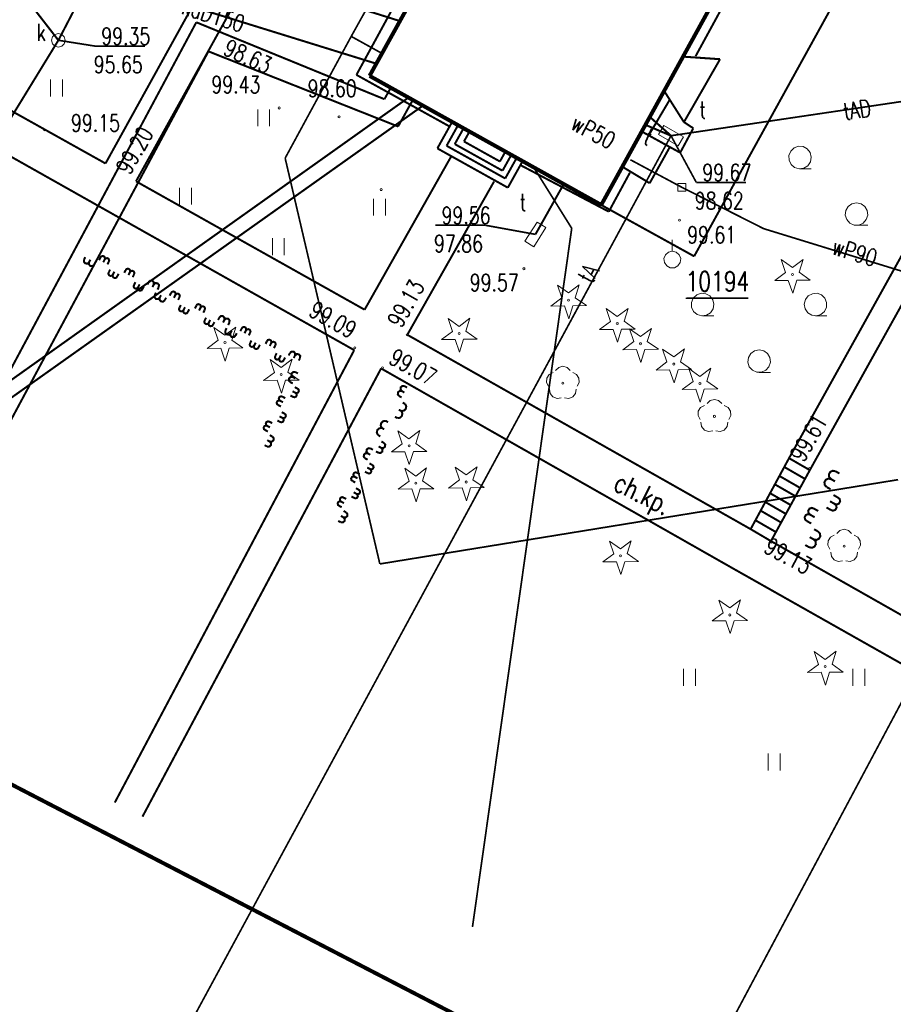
# Model space of a CAD drawing. Header units: metres. Extents: x 7501691 to 7504871, y 5814048 to 5814963.
# Tile 53 of 90: x 7504145 to 7504183, y 5814600 to 5814644. Entities that reach past the tile are written whole.
import ezdxf
from ezdxf.enums import TextEntityAlignment as Align

# ---------------------------------------------------------------- set-up
doc = ezdxf.new("R2010")
doc.units = ezdxf.units.M
doc.header["$MEASUREMENT"] = 0
for name, pattern in [('1', [0]), ('11', [3, 2.5, -0.5]), ('BUD', [0]), ('GUZ', [1, 0.5, -0.5]), ('KOC', [1.5, 1, -0.5]), ('KOJ', [0]), ('UPC', [0]), ('UPK', [0]), ('UPT', [0]), ('UPW', [0]), ('WJD', [0])]:
    doc.linetypes.add(name, pattern=pattern)
doc.layers.get('0').update_dxf_attribs({"linetype": 'CONTINUOUS'})
for name, color, linetype, lineweight in [('EBTPO_L_6', 7, 'WJD', 18), ('EBUPP_L_1', 7, 'BUD', 35), ('EUZPU_L_4', 7, 'GUZ', 18), ('SDROK_T_1', 7, 'CONTINUOUS', 18), ('SDRPK_L_0', 7, 'KOJ', 35), ('SDRPK_L_2', 7, 'KOC', 18), ('SDRPK_L_5', 7, '11', 18), ('SZNPS_T_0', 7, 'CONTINUOUS', 18), ('SZNPS_T_3', 7, 'CONTINUOUS', 18), ('SZOPO_L_5', 3, 'CONTINUOUS', 18), ('SZZPZ_T_0', 3, 'CONTINUOUS', 18), ('UCCOC_T_0', 6, 'CONTINUOUS', 15), ('UCCPOR_L_1', 6, 'UPC', 18), ('UKKOA_T_0', 3, 'CONTINUOUS', 15), ('UKKOC_T_0', 3, 'CONTINUOUS', 15), ('UKKOO_T_0', 3, 'CONTINUOUS', 15), ('UKKPA_T_1', 7, 'CONTINUOUS', 18), ('UKKPOD_L_1', 3, 'UPK', 18), ('UKKPOR_L_1', 34, 'UPK', 18), ('UTTOA_T_0', 30, 'CONTINUOUS', 15), ('UTTOC_T_0', 30, 'CONTINUOUS', 15), ('UTTOO_T_0', 30, 'CONTINUOUS', 15), ('UTTPA_T_1', 30, 'CONTINUOUS', 18), ('UTTPA_T_2', 7, 'CONTINUOUS', 18), ('UTTPO_L_1', 30, 'UPT', 15), ('UTTPO_L_2', 30, 'UPT', 18), ('UWWOO_T_0', 150, 'CONTINUOUS', 15), ('UWWPO_L_0', 150, 'UPW', 15), ('UWWPO_L_1', 150, 'UPW', 15), ('WUKOS_T_1', 7, 'CONTINUOUS', 15), ('WWRPH_T_1', 7, 'CONTINUOUS', 18)]:
    doc.layers.add(name, color=color, linetype=linetype, lineweight=lineweight)
doc.styles.add('STYL_ARIAL', font='simplex', dxfattribs={"width": 0.75, "oblique": 0.1})

# ---------------------------------------------------------------- blocks, each defined once
blk = doc.blocks.new('fdsgfdhgfjh')
at = {"layer": 'EBTPO_L_6', "color": 7, "const_width": 0.09}
for points in [[(-18.162, -144.083), (-16.524, -144.196)], [(-16.524, -144.196), (-18.123, -146.981)], [(-19.683, -147.566), (-18.752, -145.989)], [(-18.123, -146.981), (-18.999, -145.599)], [(-28.385, -146.969), (-29.039, -148.143)], [(-28.123, -147.115), (-28.631, -148.027)], [(-27.878, -147.252), (-28.269, -147.952)], [(-17.708, -147.251), (-18.289, -148.332)], [(-18.123, -146.981), (-17.708, -147.251)], [(-27.616, -147.398), (-27.861, -147.836)], [(-18.747, -148.083), (-19.991, -147.396)], [(-29.039, -148.143), (-25.919, -149.881)], [(-28.631, -148.027), (-26.035, -149.473)], [(-28.269, -147.952), (-26.154, -149.13)], [(-27.861, -147.836), (-26.27, -148.722)], [(-19.64, -149.683), (-18.747, -148.083)], [(-18.289, -148.332), (-18.747, -148.083)], [(-26.27, -148.722), (-26.026, -148.283)], [(-26.154, -149.13), (-25.764, -148.429)], [(-26.035, -149.473), (-25.527, -148.561)], [(-25.919, -149.881), (-25.265, -148.707)], [(-20.851, -148.953), (-19.64, -149.683)], [(-15.17, -164.99), (-13.47, -161.85)], [(-13.47, -161.85), (-12.55, -162.38)], [(-12.55, -162.38), (-14.27, -165.52)], [(-13.675, -162.243), (-12.755, -162.773)], [(-13.891, -162.64), (-12.971, -163.17)], [(-14.308, -163.4), (-13.388, -163.93)], [(-14.107, -163.003), (-13.187, -163.533)], [(-14.519, -163.792), (-13.599, -164.322)], [(-14.724, -164.175), (-13.804, -164.705)], [(-14.96, -164.596), (-14.04, -165.126)], [(-14.27, -165.52), (-15.17, -164.99)]]:
    blk.add_lwpolyline(points, dxfattribs=at)
at = {"layer": 'EBUPP_L_1', "color": 7, "const_width": 0.175}
for points in [[(-15.317, -114.756), (-32.041, -144.934)], [(-21.785, -150.645), (-9.301, -128.031)], [(-32.041, -144.934), (-21.785, -150.645)]]:
    blk.add_lwpolyline(points, dxfattribs=at)
at = {"layer": 'EUZPU_L_4', "color": 7, "const_width": 0.09}
for points in [[(-17.671, -152.917), (-9.099, -137.389)], [(-17.671, -152.917), (-21.785, -150.645)]]:
    blk.add_lwpolyline(points, dxfattribs=at)
at = {"layer": 'SDRPK_L_0', "color": 7, "const_width": 0.175}
blk.add_lwpolyline([(-68.946, -165.38), (143.458, -275.428)], dxfattribs=at)
at = {"layer": 'SDRPK_L_2', "color": 7, "const_width": 0.09}
for points in [[(-24.84, -114.66), (-43.73, -148.81)], [(-24.08, -116.63), (-42.38, -149.6)], [(-13.47, -161.85), (-0.09, -137.79)], [(0.88, -138.23), (-12.55, -162.38)], [(-43.73, -148.81), (-56.17, -141.86)], [(-56.91, -143.44), (-32.72, -157.07)], [(-32.26, -155.28), (-28.44, -148.52)], [(-42.38, -149.6), (-32.26, -155.28)], [(-26.53, -149.61), (-30.37, -156.39)], [(-30.37, -156.39), (-15.17, -164.99)], [(-32.72, -157.07), (-43.32, -177.09)], [(-31.53, -157.88), (-15.95, -166.73)], [(-14.27, -165.52), (1.89, -174.68)], [(-15.95, -166.73), (1.17, -176.4)]]:
    blk.add_lwpolyline(points, dxfattribs=at)
at = {"layer": 'SDRPK_L_5', "color": 7, "const_width": 0.09}
for points in [[(-9.067, -128.411), (-17.606, -144.062)], [(-29.831, -139.779), (-32.622, -144.889)], [(-32.622, -144.889), (-28.521, -147.16)], [(-21.45, -150.942), (-25.357, -148.885)], [(-20.515, -149.216), (-21.45, -150.942)], [(-31.53, -157.88), (-42.094, -177.712)]]:
    blk.add_lwpolyline(points, dxfattribs=at)
at = {"layer": 'SZNPS_T_0', "color": 7}
for points in [[(-18.637, -152.685), (-18.637, -152.185)], [(-18.637, -152.685), (-18.463, -152.728), (-18.328, -152.847), (-18.264, -153.014), (-18.286, -153.193), (-18.388, -153.34), (-18.547, -153.424), (-18.726, -153.424), (-18.885, -153.34), (-18.987, -153.193), (-19.009, -153.015), (-18.945, -152.847), (-18.811, -152.728), (-18.637, -152.685)]]:
    blk.add_lwpolyline(points, dxfattribs=at)
at = {"layer": 'SZNPS_T_3', "color": 7, "const_width": 0.065}
blk.add_lwpolyline([(-18.045, -154.773), (-15.267, -154.772)], dxfattribs=at)
at = {"layer": 'SZOPO_L_5', "color": 3, "const_width": 0.09}
for points in [[(-44.624, -152.953), (-44.68, -153.065)], [(-43.961, -152.979), (-43.918, -152.92), (-43.847, -152.903), (-43.782, -152.936), (-43.753, -153.002), (-43.775, -153.072)], [(-44.457, -153.177), (-44.529, -153.24), (-44.624, -153.233), (-44.687, -153.16), (-44.68, -153.065)], [(-44.233, -153.289), (-44.306, -153.352), (-44.401, -153.345), (-44.464, -153.272), (-44.457, -153.177)], [(-44.401, -153.065), (-44.457, -153.177)], [(-44.177, -153.178), (-44.233, -153.289)], [(-44.017, -153.09), (-43.961, -152.979)], [(-43.831, -153.184), (-43.775, -153.072)], [(-43.775, -153.072), (-43.731, -153.013), (-43.661, -152.996), (-43.596, -153.029), (-43.567, -153.096), (-43.588, -153.165)], [(-43.644, -153.277), (-43.588, -153.165)], [(-43.397, -153.712), (-43.44, -153.771), (-43.51, -153.788), (-43.575, -153.755), (-43.604, -153.688), (-43.583, -153.619)], [(-43.583, -153.619), (-43.526, -153.505)], [(-43.211, -153.806), (-43.254, -153.864), (-43.324, -153.881), (-43.389, -153.849), (-43.418, -153.782), (-43.397, -153.712)], [(-43.397, -153.712), (-43.339, -153.598)], [(-43.211, -153.806), (-43.153, -153.692)], [(-42.9, -153.651), (-42.844, -153.539)], [(-42.844, -153.539), (-42.801, -153.481), (-42.73, -153.464), (-42.665, -153.497), (-42.636, -153.563), (-42.658, -153.633)], [(-42.714, -153.745), (-42.658, -153.633)], [(-42.658, -153.633), (-42.615, -153.574), (-42.544, -153.557), (-42.479, -153.59), (-42.45, -153.657), (-42.471, -153.726)], [(-42.527, -153.838), (-42.471, -153.726)], [(-42.28, -154.273), (-42.323, -154.332), (-42.394, -154.349), (-42.458, -154.316), (-42.487, -154.249), (-42.466, -154.18)], [(-42.466, -154.18), (-42.409, -154.066)], [(-42.094, -154.367), (-42.137, -154.425), (-42.207, -154.442), (-42.272, -154.409), (-42.301, -154.343), (-42.28, -154.273)], [(-42.28, -154.273), (-42.223, -154.159)], [(-42.094, -154.367), (-42.036, -154.253)], [(-41.876, -154.165), (-41.82, -154.054)], [(-41.82, -154.054), (-41.747, -153.991), (-41.652, -153.998), (-41.589, -154.07), (-41.596, -154.166)], [(-41.653, -154.277), (-41.596, -154.166)], [(-41.596, -154.166), (-41.524, -154.103), (-41.429, -154.11), (-41.366, -154.183), (-41.373, -154.278)], [(-41.329, -154.748), (-41.401, -154.81), (-41.497, -154.803), (-41.56, -154.731), (-41.553, -154.635)], [(-41.497, -154.524), (-41.553, -154.635)], [(-41.429, -154.39), (-41.373, -154.278)], [(-41.273, -154.636), (-41.329, -154.748)], [(-40.889, -154.661), (-40.833, -154.549)], [(-40.833, -154.549), (-40.79, -154.491), (-40.719, -154.474), (-40.654, -154.506), (-40.626, -154.573), (-40.647, -154.643)], [(-40.703, -154.754), (-40.647, -154.643)], [(-40.647, -154.643), (-40.604, -154.584), (-40.533, -154.567), (-40.468, -154.6), (-40.44, -154.666), (-40.461, -154.736)], [(-41.106, -154.86), (-41.178, -154.922), (-41.274, -154.915), (-41.336, -154.843), (-41.329, -154.748)], [(-41.05, -154.748), (-41.106, -154.86)], [(-40.517, -154.848), (-40.461, -154.736)], [(-40.455, -155.189), (-40.398, -155.075)], [(-39.772, -155.222), (-39.716, -155.11)], [(-39.716, -155.11), (-39.673, -155.051), (-39.603, -155.034), (-39.537, -155.067), (-39.509, -155.134), (-39.53, -155.203)], [(-39.53, -155.203), (-39.487, -155.145), (-39.416, -155.128), (-39.351, -155.161), (-39.323, -155.227), (-39.344, -155.297)], [(-40.269, -155.283), (-40.312, -155.341), (-40.383, -155.358), (-40.448, -155.326), (-40.477, -155.259), (-40.455, -155.189)], [(-40.083, -155.376), (-40.126, -155.435), (-40.197, -155.452), (-40.262, -155.419), (-40.29, -155.352), (-40.269, -155.283)], [(-40.269, -155.283), (-40.212, -155.169)], [(-40.083, -155.376), (-40.026, -155.262)], [(-39.586, -155.315), (-39.53, -155.203)], [(-39.4, -155.409), (-39.344, -155.297)], [(-38.692, -155.624), (-38.62, -155.562), (-38.525, -155.568), (-38.462, -155.641), (-38.469, -155.736)], [(-39.152, -155.844), (-39.195, -155.902), (-39.266, -155.919), (-39.331, -155.886), (-39.36, -155.82), (-39.338, -155.75)], [(-39.338, -155.75), (-39.281, -155.636)], [(-38.966, -155.937), (-39.009, -155.996), (-39.08, -156.013), (-39.145, -155.98), (-39.173, -155.913), (-39.152, -155.844)], [(-39.152, -155.844), (-39.095, -155.73)], [(-38.966, -155.937), (-38.909, -155.823)], [(-38.748, -155.736), (-38.692, -155.624)], [(-38.525, -155.848), (-38.469, -155.736)], [(-38.469, -155.736), (-38.397, -155.674), (-38.301, -155.681), (-38.239, -155.753), (-38.246, -155.848)], [(-38.302, -155.96), (-38.246, -155.848)], [(-38.202, -156.318), (-38.274, -156.381), (-38.37, -156.374), (-38.432, -156.301), (-38.425, -156.206)], [(-38.369, -156.094), (-38.425, -156.206)], [(-37.978, -156.43), (-38.051, -156.493), (-38.146, -156.486), (-38.209, -156.414), (-38.202, -156.318)], [(-38.146, -156.206), (-38.202, -156.318)], [(-37.922, -156.319), (-37.978, -156.43)], [(-37.762, -156.231), (-37.706, -156.12)], [(-37.706, -156.12), (-37.663, -156.061), (-37.592, -156.044), (-37.527, -156.077), (-37.498, -156.144), (-37.52, -156.213)], [(-37.576, -156.325), (-37.52, -156.213)], [(-37.52, -156.213), (-37.476, -156.155), (-37.406, -156.138), (-37.341, -156.17), (-37.312, -156.237), (-37.333, -156.306)], [(-37.389, -156.418), (-37.333, -156.306)], [(-37.142, -156.853), (-37.185, -156.912), (-37.255, -156.929), (-37.321, -156.896), (-37.349, -156.829), (-37.328, -156.76)], [(-37.328, -156.76), (-37.271, -156.646)], [(-36.956, -156.947), (-36.999, -157.005), (-37.069, -157.022), (-37.134, -156.99), (-37.163, -156.923), (-37.142, -156.853)], [(-37.142, -156.853), (-37.084, -156.739)], [(-36.956, -156.947), (-36.898, -156.833)], [(-36.645, -156.792), (-36.589, -156.681)], [(-36.589, -156.681), (-36.546, -156.622), (-36.475, -156.605), (-36.41, -156.638), (-36.381, -156.704), (-36.403, -156.774)], [(-36.459, -156.886), (-36.403, -156.774)], [(-36.403, -156.774), (-36.36, -156.715), (-36.289, -156.698), (-36.224, -156.731), (-36.195, -156.798), (-36.217, -156.867)], [(-36.273, -156.979), (-36.217, -156.867)], [(-36.025, -157.414), (-36.068, -157.473), (-36.139, -157.49), (-36.204, -157.457), (-36.232, -157.39), (-36.211, -157.321)], [(-36.211, -157.321), (-36.154, -157.207)], [(-36.025, -157.414), (-35.968, -157.3)], [(-35.621, -157.306), (-35.565, -157.195)], [(-35.565, -157.195), (-35.493, -157.132), (-35.397, -157.139), (-35.335, -157.211), (-35.342, -157.307)], [(-35.398, -157.419), (-35.342, -157.307)], [(-35.342, -157.307), (-35.269, -157.244), (-35.174, -157.251), (-35.111, -157.324), (-35.118, -157.419)], [(-35.839, -157.508), (-35.882, -157.566), (-35.952, -157.583), (-36.018, -157.55), (-36.046, -157.484), (-36.025, -157.414)], [(-35.839, -157.508), (-35.781, -157.394)], [(-35.174, -157.531), (-35.118, -157.419)], [(-35.434, -158.265), (-35.496, -158.192), (-35.487, -158.097), (-35.414, -158.035), (-35.319, -158.044)], [(-35.208, -158.101), (-35.319, -158.044)], [(-35.549, -158.487), (-35.611, -158.414), (-35.603, -158.319), (-35.529, -158.257), (-35.434, -158.265)], [(-35.438, -158.545), (-35.549, -158.487)], [(-35.323, -158.323), (-35.434, -158.265)], [(-35.45, -158.891), (-35.339, -158.949)], [(-35.339, -158.949), (-35.281, -158.993), (-35.265, -159.064), (-35.298, -159.128), (-35.366, -159.156), (-35.435, -159.134)], [(-35.353, -158.707), (-35.242, -158.764)], [(-35.242, -158.764), (-35.185, -158.808), (-35.169, -158.879), (-35.202, -158.944), (-35.269, -158.971), (-35.339, -158.949)], [(-30.73, -159.103), (-30.79, -159.028), (-30.779, -158.933), (-30.705, -158.873), (-30.61, -158.883)], [(-30.61, -158.883), (-30.67, -158.809), (-30.659, -158.714), (-30.585, -158.654), (-30.49, -158.664)], [(-30.5, -158.944), (-30.61, -158.883)], [(-30.38, -158.724), (-30.49, -158.664)], [(-36.08, -159.503), (-36.138, -159.459), (-36.154, -159.388), (-36.121, -159.323), (-36.053, -159.296), (-35.984, -159.318)], [(-36.08, -159.503), (-35.967, -159.561)], [(-35.984, -159.318), (-36.042, -159.274), (-36.058, -159.203), (-36.024, -159.138), (-35.957, -159.111), (-35.888, -159.133)], [(-35.984, -159.318), (-35.871, -159.377)], [(-35.888, -159.133), (-35.775, -159.192)], [(-35.546, -159.076), (-35.435, -159.134)], [(-30.62, -159.163), (-30.73, -159.103)], [(-30.463, -159.453), (-30.416, -159.557), (-30.439, -159.669), (-30.521, -159.748), (-30.634, -159.766)], [(-30.463, -159.453), (-30.574, -159.391)], [(-35.93, -159.815), (-35.819, -159.873)], [(-35.819, -159.873), (-35.761, -159.917), (-35.745, -159.988), (-35.779, -160.052), (-35.846, -160.08), (-35.915, -160.058)], [(-30.634, -159.766), (-30.588, -159.87), (-30.61, -159.982), (-30.693, -160.061), (-30.805, -160.078)], [(-30.634, -159.766), (-30.746, -159.704)], [(-36.561, -160.427), (-36.618, -160.383), (-36.634, -160.312), (-36.601, -160.247), (-36.534, -160.22), (-36.464, -160.242)], [(-36.464, -160.242), (-36.351, -160.301)], [(-36.122, -160.185), (-36.011, -160.243)], [(-36.026, -160), (-35.915, -160.058)], [(-35.915, -160.058), (-35.857, -160.102), (-35.841, -160.173), (-35.875, -160.237), (-35.942, -160.265), (-36.011, -160.243)], [(-31.501, -160.511), (-31.548, -160.406), (-31.525, -160.294), (-31.443, -160.215), (-31.33, -160.198)], [(-31.22, -160.258), (-31.33, -160.198)], [(-30.805, -160.078), (-30.917, -160.017)], [(-36.657, -160.611), (-36.715, -160.568), (-36.731, -160.497), (-36.697, -160.432), (-36.63, -160.404), (-36.561, -160.427)], [(-36.657, -160.611), (-36.543, -160.67)], [(-36.561, -160.427), (-36.447, -160.485)], [(-31.673, -160.824), (-31.719, -160.719), (-31.697, -160.607), (-31.614, -160.528), (-31.501, -160.511)], [(-31.392, -160.571), (-31.501, -160.511)], [(-36.463, -161.111), (-36.401, -161.185), (-36.41, -161.28), (-36.483, -161.341), (-36.578, -161.333)], [(-36.574, -161.054), (-36.463, -161.111)], [(-36.348, -160.89), (-36.286, -160.963), (-36.294, -161.058), (-36.368, -161.12), (-36.463, -161.111)], [(-36.458, -160.832), (-36.348, -160.89)], [(-31.563, -160.884), (-31.673, -160.824)], [(-31.408, -161.173), (-31.348, -161.247), (-31.358, -161.342), (-31.433, -161.402), (-31.528, -161.392)], [(-31.517, -161.112), (-31.408, -161.173)], [(-36.689, -161.276), (-36.578, -161.333)], [(-32.238, -161.858), (-32.298, -161.784), (-32.288, -161.689), (-32.214, -161.629), (-32.119, -161.639)], [(-32.119, -161.639), (-32.179, -161.564), (-32.169, -161.469), (-32.094, -161.409), (-31.999, -161.419)], [(-32.009, -161.699), (-32.119, -161.639)], [(-31.889, -161.479), (-31.999, -161.419)], [(-31.758, -161.551), (-31.648, -161.611)], [(-31.528, -161.392), (-31.468, -161.466), (-31.478, -161.561), (-31.553, -161.621), (-31.648, -161.611)], [(-31.638, -161.332), (-31.528, -161.392)], [(-32.128, -161.918), (-32.238, -161.858)], [(-31.934, -162.142), (-32.046, -162.081)], [(-32.686, -162.682), (-32.743, -162.637), (-32.758, -162.566), (-32.723, -162.502), (-32.655, -162.475), (-32.587, -162.499)], [(-32.477, -162.559), (-32.587, -162.499)], [(-32.134, -162.508), (-32.246, -162.447)], [(-32.034, -162.325), (-32.146, -162.264)], [(-32.034, -162.325), (-31.977, -162.37), (-31.962, -162.442), (-31.997, -162.505), (-32.065, -162.532), (-32.134, -162.508)], [(-31.934, -162.142), (-31.877, -162.187), (-31.863, -162.259), (-31.897, -162.322), (-31.965, -162.349), (-32.034, -162.325)], [(-11.609, -162.778), (-11.692, -162.687), (-11.706, -162.564), (-11.645, -162.457), (-11.533, -162.406), (-11.412, -162.43)], [(-11.238, -162.529), (-11.412, -162.43)], [(-32.786, -162.865), (-32.843, -162.82), (-32.857, -162.749), (-32.823, -162.685), (-32.755, -162.658), (-32.686, -162.682)], [(-32.676, -162.925), (-32.786, -162.865)], [(-32.576, -162.742), (-32.686, -162.682)], [(-11.806, -163.127), (-11.889, -163.035), (-11.903, -162.913), (-11.843, -162.805), (-11.73, -162.754), (-11.609, -162.778)], [(-11.435, -162.877), (-11.609, -162.778)], [(-32.631, -163.423), (-32.743, -163.362)], [(-32.631, -163.423), (-32.574, -163.468), (-32.56, -163.539), (-32.594, -163.603), (-32.662, -163.63), (-32.731, -163.606)], [(-32.532, -163.24), (-32.644, -163.179)], [(-32.532, -163.24), (-32.475, -163.285), (-32.46, -163.356), (-32.495, -163.42), (-32.563, -163.447), (-32.631, -163.423)], [(-11.632, -163.225), (-11.806, -163.127)], [(-33.383, -163.963), (-33.44, -163.918), (-33.455, -163.846), (-33.42, -163.783), (-33.352, -163.756), (-33.284, -163.78)], [(-33.284, -163.78), (-33.341, -163.735), (-33.355, -163.663), (-33.321, -163.6), (-33.253, -163.573), (-33.184, -163.597)], [(-33.174, -163.839), (-33.284, -163.78)], [(-33.074, -163.656), (-33.184, -163.597)], [(-32.731, -163.606), (-32.843, -163.545)], [(-11.479, -163.857), (-11.657, -163.757)], [(-11.479, -163.857), (-11.388, -163.926), (-11.364, -164.038), (-11.421, -164.138), (-11.529, -164.176), (-11.635, -164.133)], [(-11.323, -163.582), (-11.501, -163.481)], [(-11.323, -163.582), (-11.232, -163.65), (-11.208, -163.763), (-11.265, -163.863), (-11.373, -163.9), (-11.479, -163.857)], [(-33.273, -164.022), (-33.383, -163.963)], [(-33.082, -164.245), (-33.021, -164.32), (-33.031, -164.415), (-33.106, -164.475), (-33.201, -164.465)], [(-33.191, -164.186), (-33.082, -164.245)], [(-12.508, -164.366), (-12.599, -164.298), (-12.623, -164.185), (-12.566, -164.085), (-12.458, -164.048), (-12.352, -164.091)], [(-12.178, -164.189), (-12.352, -164.091)], [(-11.635, -164.133), (-11.813, -164.032)], [(-33.43, -164.625), (-33.321, -164.684)], [(-33.201, -164.465), (-33.141, -164.539), (-33.151, -164.634), (-33.225, -164.695), (-33.321, -164.684)], [(-33.311, -164.405), (-33.201, -164.465)], [(-12.664, -164.642), (-12.755, -164.573), (-12.779, -164.461), (-12.722, -164.361), (-12.614, -164.323), (-12.508, -164.366)], [(-12.49, -164.74), (-12.664, -164.642)], [(-12.334, -164.465), (-12.508, -164.366)], [(-12.185, -165.095), (-12.101, -165.186), (-12.087, -165.309), (-12.148, -165.417), (-12.26, -165.468), (-12.382, -165.443)], [(-12.359, -164.996), (-12.185, -165.095)], [(-12.382, -165.443), (-12.298, -165.534), (-12.284, -165.657), (-12.345, -165.765), (-12.457, -165.816), (-12.579, -165.791)], [(-12.556, -165.345), (-12.382, -165.443)], [(-12.753, -165.693), (-12.579, -165.791)]]:
    blk.add_lwpolyline(points, dxfattribs=at)
at = {"layer": 'SZZPZ_T_0', "color": 7}
for points in [[(-46.165, -145.85), (-46.165, -145.1)], [(-45.64, -145.85), (-45.64, -145.1)], [(-36.991, -147.166), (-36.991, -146.416)], [(-36.466, -147.166), (-36.466, -146.416)], [(-12.523, -148.737), (-12.641, -148.908), (-12.818, -149.017), (-13.025, -149.044), (-13.224, -148.985), (-13.382, -148.85), (-13.471, -148.663), (-13.477, -148.455), (-13.397, -148.263), (-13.247, -148.12), (-13.051, -148.05), (-12.843, -148.066), (-12.661, -148.166), (-12.534, -148.33), (-12.486, -148.533), (-12.523, -148.737)], [(-12.985, -149.046), (-12.485, -149.046)], [(-40.455, -150.631), (-40.455, -149.881)], [(-39.93, -150.631), (-39.93, -149.881)], [(-31.866, -151.118), (-31.867, -150.368)], [(-31.342, -151.118), (-31.342, -150.368)], [(-10.485, -150.545), (-10.282, -150.589), (-10.113, -150.711), (-10.009, -150.891), (-9.988, -151.098), (-10.052, -151.295), (-10.191, -151.45), (-10.381, -151.534), (-10.589, -151.534), (-10.779, -151.45), (-10.918, -151.295), (-10.982, -151.098), (-10.961, -150.891), (-10.857, -150.711), (-10.688, -150.589), (-10.485, -150.545)], [(-10.485, -151.545), (-9.985, -151.545)], [(-36.341, -152.865), (-36.341, -152.115)], [(-35.816, -152.865), (-35.816, -152.115)], [(-13.813, -153.064), (-13.323, -153.411)], [(-13.621, -153.633), (-13.813, -153.064)], [(-13.323, -153.411), (-12.842, -153.052)], [(-12.842, -153.052), (-13.02, -153.625)], [(-14.101, -153.992), (-13.621, -153.633)], [(-13.319, -153.681), (-13.287, -153.695), (-13.274, -153.726), (-13.287, -153.758), (-13.319, -153.771), (-13.351, -153.758), (-13.364, -153.726), (-13.351, -153.695), (-13.319, -153.681)], [(-13.02, -153.625), (-12.531, -153.972)], [(-23.727, -154.193), (-23.237, -154.54)], [(-23.534, -154.762), (-23.727, -154.193)], [(-23.237, -154.54), (-22.756, -154.181)], [(-22.756, -154.181), (-22.934, -154.754)], [(-13.502, -153.984), (-14.101, -153.992)], [(-13.309, -154.552), (-13.502, -153.984)], [(-13.131, -153.979), (-13.309, -154.552)], [(-12.531, -153.972), (-13.131, -153.979)], [(-16.834, -155.243), (-16.952, -155.415), (-17.129, -155.523), (-17.335, -155.551), (-17.535, -155.492), (-17.693, -155.357), (-17.782, -155.169), (-17.788, -154.961), (-17.708, -154.769), (-17.558, -154.626), (-17.361, -154.556), (-17.154, -154.573), (-16.971, -154.672), (-16.845, -154.837), (-16.796, -155.039), (-16.834, -155.243)], [(-12.758, -155.243), (-12.796, -155.038), (-12.747, -154.836), (-12.621, -154.671), (-12.438, -154.572), (-12.231, -154.556), (-12.035, -154.625), (-11.884, -154.768), (-11.805, -154.96), (-11.81, -155.168), (-11.899, -155.356), (-12.058, -155.491), (-12.257, -155.55), (-12.463, -155.523), (-12.64, -155.414), (-12.758, -155.243)], [(-24.015, -155.12), (-23.534, -154.762)], [(-23.233, -154.81), (-23.201, -154.823), (-23.188, -154.855), (-23.201, -154.887), (-23.233, -154.9), (-23.265, -154.887), (-23.278, -154.855), (-23.265, -154.823), (-23.233, -154.81)], [(-22.444, -155.101), (-23.044, -155.108)], [(-22.934, -154.754), (-22.444, -155.101)], [(-23.415, -155.113), (-24.015, -155.12)], [(-23.223, -155.681), (-23.415, -155.113)], [(-23.044, -155.108), (-23.223, -155.681)], [(-21.567, -155.233), (-21.077, -155.579)], [(-21.374, -155.801), (-21.567, -155.233)], [(-21.077, -155.579), (-20.596, -155.221)], [(-20.596, -155.221), (-20.774, -155.794)], [(-28.566, -155.674), (-28.076, -156.021)], [(-28.373, -156.242), (-28.566, -155.674)], [(-28.076, -156.021), (-27.595, -155.662)], [(-27.595, -155.662), (-27.773, -156.235)], [(-21.855, -156.16), (-21.374, -155.801)], [(-21.073, -155.85), (-21.041, -155.863), (-21.028, -155.895), (-21.041, -155.927), (-21.073, -155.94), (-21.105, -155.927), (-21.118, -155.895), (-21.105, -155.863), (-21.073, -155.85)], [(-20.774, -155.794), (-20.284, -156.14)], [(-17.296, -155.552), (-16.796, -155.552)], [(-12.296, -155.551), (-11.796, -155.551)], [(-38.935, -156.066), (-38.445, -156.412)], [(-38.742, -156.634), (-38.935, -156.066)], [(-38.445, -156.412), (-37.964, -156.053)], [(-37.964, -156.053), (-38.142, -156.626)], [(-28.854, -156.601), (-28.373, -156.242)], [(-28.072, -156.291), (-28.04, -156.304), (-28.027, -156.336), (-28.04, -156.368), (-28.072, -156.381), (-28.104, -156.368), (-28.117, -156.336), (-28.104, -156.304), (-28.072, -156.291)], [(-27.773, -156.235), (-27.284, -156.581)], [(-21.255, -156.152), (-21.855, -156.16)], [(-21.063, -156.721), (-21.255, -156.152)], [(-20.884, -156.148), (-21.063, -156.721)], [(-20.284, -156.14), (-20.884, -156.148)], [(-20.537, -156.123), (-20.047, -156.469)], [(-20.344, -156.691), (-20.537, -156.123)], [(-20.047, -156.469), (-19.566, -156.11)], [(-19.566, -156.11), (-19.744, -156.683)], [(-39.223, -156.993), (-38.742, -156.634)], [(-38.441, -156.683), (-38.409, -156.696), (-38.396, -156.728), (-38.409, -156.759), (-38.441, -156.772), (-38.473, -156.759), (-38.486, -156.728), (-38.473, -156.696), (-38.441, -156.683)], [(-38.142, -156.626), (-37.652, -156.973)], [(-28.254, -156.593), (-28.854, -156.601)], [(-28.062, -157.162), (-28.254, -156.593)], [(-27.884, -156.589), (-28.062, -157.162)], [(-27.284, -156.581), (-27.884, -156.589)], [(-20.825, -157.05), (-20.344, -156.691)], [(-20.043, -156.74), (-20.011, -156.753), (-19.998, -156.785), (-20.011, -156.816), (-20.043, -156.829), (-20.075, -156.816), (-20.088, -156.785), (-20.075, -156.753), (-20.043, -156.74)], [(-19.744, -156.683), (-19.254, -157.03)], [(-38.623, -156.985), (-39.223, -156.993)], [(-38.431, -157.553), (-38.623, -156.985)], [(-38.253, -156.98), (-38.431, -157.553)], [(-37.652, -156.973), (-38.253, -156.98)], [(-20.225, -157.042), (-20.825, -157.05)], [(-20.032, -157.61), (-20.225, -157.042)], [(-19.854, -157.037), (-20.032, -157.61)], [(-19.254, -157.03), (-19.854, -157.037)], [(-19.067, -157.022), (-18.577, -157.369)], [(-18.874, -157.59), (-19.067, -157.022)], [(-18.577, -157.369), (-18.096, -157.01)], [(-18.096, -157.01), (-18.274, -157.583)], [(-14.796, -157.052), (-14.593, -157.095), (-14.424, -157.217), (-14.32, -157.397), (-14.298, -157.604), (-14.363, -157.802), (-14.502, -157.956), (-14.692, -158.041), (-14.9, -158.041), (-15.09, -157.956), (-15.229, -157.802), (-15.293, -157.604), (-15.271, -157.397), (-15.167, -157.217), (-14.999, -157.095), (-14.796, -157.052)], [(-36.445, -157.485), (-35.955, -157.832)], [(-36.252, -158.053), (-36.445, -157.485)], [(-35.955, -157.832), (-35.474, -157.473)], [(-35.474, -157.473), (-35.652, -158.046)], [(-19.355, -157.949), (-18.874, -157.59)], [(-18.573, -157.639), (-18.541, -157.652), (-18.528, -157.684), (-18.541, -157.716), (-18.573, -157.729), (-18.605, -157.716), (-18.618, -157.684), (-18.605, -157.652), (-18.573, -157.639)], [(-18.274, -157.583), (-17.784, -157.93)], [(-36.733, -158.412), (-36.252, -158.053)], [(-35.951, -158.102), (-35.919, -158.115), (-35.906, -158.147), (-35.919, -158.179), (-35.951, -158.192), (-35.983, -158.179), (-35.996, -158.147), (-35.983, -158.115), (-35.951, -158.102)], [(-35.652, -158.046), (-35.162, -158.392)], [(-24.118, -158.669), (-24.206, -158.497), (-24.196, -158.303), (-24.09, -158.141), (-23.918, -158.053)], [(-23.807, -157.972), (-23.669, -157.835), (-23.482, -157.785), (-23.295, -157.835), (-23.158, -157.971)], [(-23.047, -158.052), (-22.874, -158.141), (-22.769, -158.303), (-22.759, -158.496), (-22.846, -158.669)], [(-18.755, -157.942), (-19.355, -157.949)], [(-18.562, -158.51), (-18.755, -157.942)], [(-18.384, -157.937), (-18.562, -158.51)], [(-17.784, -157.93), (-18.384, -157.937)], [(-17.907, -157.882), (-17.417, -158.229)], [(-17.714, -158.45), (-17.907, -157.882)], [(-17.417, -158.229), (-16.936, -157.87)], [(-16.936, -157.87), (-17.114, -158.443)], [(-14.796, -158.052), (-14.296, -158.052)], [(-36.133, -158.405), (-36.733, -158.412)], [(-35.941, -158.973), (-36.133, -158.405)], [(-35.763, -158.4), (-35.941, -158.973)], [(-35.162, -158.392), (-35.763, -158.4)], [(-23.482, -158.49), (-23.451, -158.503), (-23.437, -158.535), (-23.451, -158.567), (-23.482, -158.58), (-23.514, -158.567), (-23.527, -158.535), (-23.514, -158.503), (-23.482, -158.49)], [(-18.195, -158.809), (-17.714, -158.45)], [(-17.413, -158.499), (-17.381, -158.512), (-17.368, -158.544), (-17.381, -158.576), (-17.413, -158.589), (-17.445, -158.576), (-17.458, -158.544), (-17.445, -158.512), (-17.413, -158.499)], [(-17.114, -158.443), (-16.624, -158.789)], [(-23.551, -159.181), (-23.742, -159.211), (-23.923, -159.142), (-24.045, -158.991), (-24.076, -158.8)], [(-22.889, -158.8), (-22.919, -158.991), (-23.041, -159.142), (-23.222, -159.211), (-23.413, -159.181)], [(-17.595, -158.802), (-18.195, -158.809)], [(-17.402, -159.37), (-17.595, -158.802)], [(-17.224, -158.797), (-17.402, -159.37)], [(-16.624, -158.789), (-17.224, -158.797)], [(-17.101, -159.436), (-16.964, -159.299), (-16.776, -159.249), (-16.589, -159.299), (-16.452, -159.436)], [(-17.412, -160.133), (-17.5, -159.961), (-17.49, -159.767), (-17.384, -159.605), (-17.212, -159.516)], [(-16.341, -159.516), (-16.168, -159.605), (-16.063, -159.767), (-16.053, -159.96), (-16.14, -160.133)], [(-16.845, -160.645), (-17.036, -160.675), (-17.217, -160.606), (-17.339, -160.455), (-17.37, -160.264)], [(-16.776, -159.954), (-16.745, -159.967), (-16.731, -159.999), (-16.745, -160.031), (-16.776, -160.044), (-16.808, -160.031), (-16.821, -159.999), (-16.808, -159.967), (-16.776, -159.954)], [(-16.183, -160.264), (-16.213, -160.455), (-16.336, -160.606), (-16.516, -160.675), (-16.707, -160.645)], [(-30.785, -160.644), (-30.295, -160.99)], [(-30.592, -161.212), (-30.785, -160.644)], [(-30.295, -160.99), (-29.814, -160.632)], [(-29.814, -160.632), (-29.992, -161.204)], [(-31.073, -161.571), (-30.592, -161.212)], [(-30.473, -161.563), (-31.073, -161.571)], [(-30.281, -162.132), (-30.473, -161.563)], [(-30.291, -161.261), (-30.259, -161.274), (-30.246, -161.306), (-30.259, -161.338), (-30.291, -161.351), (-30.323, -161.338), (-30.336, -161.306), (-30.323, -161.274), (-30.291, -161.261)], [(-30.103, -161.559), (-30.281, -162.132)], [(-29.503, -161.551), (-30.103, -161.559)], [(-29.992, -161.204), (-29.503, -161.551)], [(-30.485, -162.294), (-29.995, -162.64)], [(-30.292, -162.862), (-30.485, -162.294)], [(-29.995, -162.64), (-29.514, -162.281)], [(-29.514, -162.281), (-29.692, -162.854)], [(-28.255, -162.243), (-27.765, -162.59)], [(-28.062, -162.812), (-28.255, -162.243)], [(-27.765, -162.59), (-27.284, -162.231)], [(-27.284, -162.231), (-27.462, -162.804)], [(-30.773, -163.221), (-30.292, -162.862)], [(-29.991, -162.911), (-29.959, -162.924), (-29.946, -162.956), (-29.959, -162.987), (-29.991, -163.001), (-30.023, -162.987), (-30.036, -162.956), (-30.023, -162.924), (-29.991, -162.911)], [(-29.692, -162.854), (-29.202, -163.201)], [(-28.543, -163.17), (-28.062, -162.812)], [(-27.761, -162.86), (-27.729, -162.873), (-27.716, -162.905), (-27.729, -162.937), (-27.761, -162.95), (-27.793, -162.937), (-27.806, -162.905), (-27.793, -162.873), (-27.761, -162.86)], [(-27.462, -162.804), (-26.973, -163.151)], [(-30.173, -163.213), (-30.773, -163.221)], [(-29.98, -163.781), (-30.173, -163.213)], [(-29.802, -163.208), (-29.98, -163.781)], [(-29.202, -163.201), (-29.802, -163.208)], [(-27.943, -163.163), (-28.543, -163.17)], [(-27.751, -163.731), (-27.943, -163.163)], [(-27.573, -163.158), (-27.751, -163.731)], [(-26.973, -163.151), (-27.573, -163.158)], [(-11.354, -165.181), (-11.217, -165.044), (-11.029, -164.994), (-10.842, -165.044), (-10.705, -165.181)], [(-21.423, -165.515), (-20.934, -165.861)], [(-21.231, -166.083), (-21.423, -165.515)], [(-20.934, -165.861), (-20.453, -165.502)], [(-20.453, -165.502), (-20.631, -166.075)], [(-11.665, -165.879), (-11.753, -165.706), (-11.743, -165.513), (-11.637, -165.35), (-11.465, -165.262)], [(-10.594, -165.262), (-10.421, -165.35), (-10.316, -165.512), (-10.306, -165.706), (-10.393, -165.878)], [(-11.029, -165.699), (-10.997, -165.712), (-10.984, -165.744), (-10.997, -165.776), (-11.029, -165.789), (-11.061, -165.776), (-11.074, -165.744), (-11.061, -165.712), (-11.029, -165.699)], [(-21.712, -166.442), (-21.231, -166.083)], [(-20.93, -166.132), (-20.898, -166.145), (-20.885, -166.177), (-20.898, -166.208), (-20.93, -166.222), (-20.961, -166.208), (-20.975, -166.177), (-20.961, -166.145), (-20.93, -166.132)], [(-20.141, -166.422), (-20.741, -166.43)], [(-20.631, -166.075), (-20.141, -166.422)], [(-11.098, -166.391), (-11.289, -166.42), (-11.47, -166.351), (-11.592, -166.201), (-11.623, -166.009)], [(-10.436, -166.009), (-10.466, -166.2), (-10.588, -166.351), (-10.769, -166.42), (-10.96, -166.39)], [(-21.112, -166.434), (-21.712, -166.442)], [(-20.919, -167.002), (-21.112, -166.434)], [(-20.741, -166.43), (-20.919, -167.002)], [(-16.584, -168.127), (-16.094, -168.474)], [(-16.391, -168.695), (-16.584, -168.127)], [(-16.094, -168.474), (-15.613, -168.115)], [(-15.613, -168.115), (-15.791, -168.688)], [(-16.872, -169.054), (-16.391, -168.695)], [(-16.09, -168.744), (-16.058, -168.757), (-16.045, -168.789), (-16.058, -168.821), (-16.09, -168.834), (-16.122, -168.821), (-16.135, -168.789), (-16.122, -168.757), (-16.09, -168.744)], [(-15.902, -169.042), (-16.08, -169.615)], [(-15.302, -169.034), (-15.902, -169.042)], [(-15.791, -168.688), (-15.302, -169.034)], [(-16.272, -169.046), (-16.872, -169.054)], [(-16.08, -169.615), (-16.272, -169.046)], [(-12.361, -170.407), (-11.871, -170.753)], [(-12.168, -170.975), (-12.361, -170.407)], [(-11.871, -170.753), (-11.39, -170.395)], [(-11.39, -170.395), (-11.568, -170.968)], [(-18.14, -171.923), (-18.14, -171.173)], [(-17.615, -171.923), (-17.615, -171.173)], [(-12.649, -171.334), (-12.168, -170.975)], [(-11.867, -171.024), (-11.835, -171.037), (-11.822, -171.069), (-11.835, -171.101), (-11.867, -171.114), (-11.899, -171.101), (-11.912, -171.069), (-11.899, -171.037), (-11.867, -171.024)], [(-11.568, -170.968), (-11.078, -171.314)], [(-10.64, -171.921), (-10.64, -171.171)], [(-10.115, -171.921), (-10.115, -171.171)], [(-12.049, -171.326), (-12.649, -171.334)], [(-11.856, -171.895), (-12.049, -171.326)], [(-11.678, -171.322), (-11.856, -171.895)], [(-11.078, -171.314), (-11.678, -171.322)], [(-14.389, -175.672), (-14.39, -174.922)], [(-13.865, -175.672), (-13.865, -174.922)]]:
    blk.add_lwpolyline(points, dxfattribs=at)
at = {"layer": 'UCCPOR_L_1', "color": 6, "const_width": 0.09}
for points in [[(-39.711, -142.563), (-61.406, -183.113)], [(-31.384, -145.965), (-39.711, -142.563)], [(-60.906, -184.402), (-39.174, -143.85)], [(-39.174, -143.85), (-30.777, -147.174)], [(-31.085, -145.432), (-31.384, -145.965)], [(-30.341, -145.911), (-52.902, -161.944)], [(-57.524, -166.002), (-29.667, -146.243)], [(-30.777, -147.174), (-30.133, -146.01)]]:
    blk.add_lwpolyline(points, dxfattribs=at)
at = {"layer": 'UKKOC_T_0', "color": 3, "const_width": 0.075}
for points in [[(-45.817, -143.359), (-44.183, -143.618)], [(-44.183, -143.618), (-41.985, -143.618)]]:
    blk.add_lwpolyline(points, dxfattribs=at)
at = {"layer": 'UKKPA_T_1', "color": 7}
blk.add_lwpolyline([(-45.817, -143.059), (-45.667, -143.099), (-45.557, -143.209), (-45.517, -143.359), (-45.557, -143.509), (-45.667, -143.619), (-45.817, -143.659), (-45.967, -143.619), (-46.077, -143.509), (-46.117, -143.359), (-46.077, -143.209), (-45.967, -143.099), (-45.817, -143.059)], dxfattribs=at)
at = {"layer": 'UKKPOD_L_1', "color": 3, "const_width": 0.09}
for points in [[(-23.482, -100.421), (-45.817, -143.359)], [(-45.817, -143.359), (-57.491, -128.297)], [(-44.333, -140.494), (-31.762, -144.387)], [(-45.817, -143.359), (-59.813, -166.206)]]:
    blk.add_lwpolyline(points, dxfattribs=at)
at = {"layer": 'UKKPOR_L_1', "color": 34, "const_width": 0.09}
blk.add_lwpolyline([(-45.952, -137.695), (-30.697, -142.509)], dxfattribs=at)
at = {"layer": 'UTTOC_T_0', "color": 30, "const_width": 0.075}
for points in [[(-18.696, -147.582), (-17.576, -149.647)], [(-17.576, -149.647), (-15.378, -149.647)], [(-29.122, -151.544), (-26.923, -151.543)], [(-24.696, -151.947), (-26.923, -151.543)]]:
    blk.add_lwpolyline(points, dxfattribs=at)
at = {"layer": 'UTTPA_T_1', "color": 7}
for points in [[(-19.014, -147.13), (-19.246, -147.535)], [(-18.146, -147.629), (-19.014, -147.13)], [(-19.246, -147.535), (-18.379, -148.033)], [(-18.379, -148.033), (-18.146, -147.629)]]:
    blk.add_lwpolyline(points, dxfattribs=at)
at = {"layer": 'UTTPA_T_2', "color": 7}
for points in [[(-24.626, -151.4), (-25.161, -152.245)], [(-24.232, -151.65), (-24.626, -151.4)], [(-24.767, -152.495), (-24.232, -151.65)], [(-25.161, -152.245), (-24.767, -152.495)]]:
    blk.add_lwpolyline(points, dxfattribs=at)
at = {"layer": 'UTTPO_L_1', "color": 30, "const_width": 0.075}
for points in [[(8.421, -143.566), (-18.696, -147.582)], [(-42.038, -190.663), (-18.696, -147.582)], [(-24.777, -148.979), (-23.09, -151.679)], [(-23.09, -151.679), (-27.485, -182.59)], [(0.004, -156.715), (-16.601, -187.865)]]:
    blk.add_lwpolyline(points, dxfattribs=at)
at = {"layer": 'UTTPO_L_2', "color": 30, "const_width": 0.09}
for points in [[(-19.634, -146.75), (-18.696, -147.582)], [(-19.828, -147.1), (-18.696, -147.582)], [(-23.445, -149.721), (-24.696, -151.947)]]:
    blk.add_lwpolyline(points, dxfattribs=at)
at = {"layer": 'UWWOO_T_0', "color": 7}
for points in [[(-18.389, -149.69), (-18.389, -150.04)], [(-18.039, -149.69), (-18.389, -149.69)], [(-18.039, -150.04), (-18.039, -149.69)], [(-18.389, -150.04), (-18.039, -150.04)]]:
    blk.add_lwpolyline(points, dxfattribs=at)
at = {"layer": 'UWWPO_L_0', "color": 150, "linetype": '1', "const_width": 0.075}
for points in [[(-20.494, -148.645), (-18.214, -149.865)], [(-18.214, -149.865), (-14.594, -151.694)], [(-14.594, -151.694), (-8.455, -153.583)]]:
    blk.add_lwpolyline(points, dxfattribs=at)
at = {"layer": 'UWWPO_L_1', "color": 150, "const_width": 0.075}
for points in [[(-19.167, -118.654), (-32.853, -143.187)], [(-32.853, -143.187), (-35.778, -148.574)], [(-32.853, -143.187), (-31.49, -143.94)], [(-35.778, -148.574), (-31.585, -166.53)], [(-31.585, -166.53), (-8.641, -162.802)]]:
    blk.add_lwpolyline(points, dxfattribs=at)
at = {"layer": 'WUKOS_T_1', "color": 7}
for points in [[(-30.37, -156.345), (-30.338, -156.358), (-30.325, -156.39), (-30.338, -156.422), (-30.37, -156.435), (-30.402, -156.422), (-30.415, -156.39), (-30.402, -156.358), (-30.37, -156.345)], [(-32.695, -156.926), (-32.663, -156.939), (-32.65, -156.971), (-32.663, -157.002), (-32.695, -157.016), (-32.727, -157.002), (-32.74, -156.971), (-32.727, -156.939), (-32.695, -156.926)]]:
    blk.add_lwpolyline(points, dxfattribs=at)
at = {"layer": 'WWRPH_T_1', "color": 7}
for points in [[(-36.045, -146.31), (-36.014, -146.323), (-36, -146.355), (-36.014, -146.387), (-36.045, -146.4), (-36.077, -146.387), (-36.09, -146.355), (-36.077, -146.323), (-36.045, -146.31)], [(-33.392, -146.705), (-33.36, -146.718), (-33.347, -146.75), (-33.36, -146.782), (-33.392, -146.795), (-33.424, -146.782), (-33.437, -146.75), (-33.424, -146.718), (-33.392, -146.705)], [(-46.433, -147.271), (-46.401, -147.285), (-46.388, -147.316), (-46.401, -147.348), (-46.433, -147.361), (-46.464, -147.348), (-46.478, -147.316), (-46.464, -147.285), (-46.433, -147.271)], [(-31.529, -149.922), (-31.497, -149.936), (-31.484, -149.967), (-31.497, -149.999), (-31.529, -150.012), (-31.56, -149.999), (-31.574, -149.967), (-31.56, -149.936), (-31.529, -149.922)], [(-18.318, -151.275), (-18.287, -151.288), (-18.273, -151.32), (-18.287, -151.352), (-18.318, -151.365), (-18.35, -151.352), (-18.363, -151.32), (-18.35, -151.288), (-18.318, -151.275)], [(-25.205, -153.421), (-25.173, -153.435), (-25.16, -153.466), (-25.173, -153.498), (-25.205, -153.511), (-25.237, -153.498), (-25.25, -153.466), (-25.237, -153.435), (-25.205, -153.421)], [(-31.463, -157.812), (-31.432, -157.825), (-31.418, -157.857), (-31.432, -157.889), (-31.463, -157.902), (-31.495, -157.889), (-31.509, -157.857), (-31.495, -157.825), (-31.463, -157.812)], [(-12.567, -162.26), (-12.535, -162.273), (-12.522, -162.305), (-12.535, -162.337), (-12.567, -162.35), (-12.599, -162.337), (-12.612, -162.305), (-12.599, -162.273), (-12.567, -162.26)], [(-14.253, -165.524), (-14.221, -165.538), (-14.208, -165.569), (-14.221, -165.601), (-14.253, -165.614), (-14.285, -165.601), (-14.298, -165.569), (-14.285, -165.538), (-14.253, -165.524)]]:
    blk.add_lwpolyline(points, dxfattribs=at)
at = {"layer": 'SDROK_T_1', "color": 7, "style": 'STYL_ARIAL', "width": 0.75}
blk.add_text('ch.kp.', height=0.875, rotation=333.44, dxfattribs=at).set_placement((-19.946, -163.423), align=Align.MIDDLE_CENTER)
at = {"layer": 'SZNPS_T_3', "color": 7, "style": 'STYL_ARIAL', "width": 0.75}
blk.add_text('10194', height=0.875, rotation=0.0091, dxfattribs=at).set_placement((-18.045, -154.724), align=Align.BOTTOM_LEFT)
at = {"layer": 'UCCOC_T_0', "color": 6, "style": 'STYL_ARIAL', "width": 0.75}
blk.add_text('98.63', height=0.75, rotation=335.6836, dxfattribs=at).set_placement((-37.433, -144.073), align=Align.MIDDLE_CENTER)
at = {"layer": 'UKKOA_T_0', "color": 3, "style": 'STYL_ARIAL', "width": 0.75}
blk.add_text('k', height=0.75, rotation=0.0091, dxfattribs=at).set_placement((-46.779, -143.613), align=Align.BOTTOM_LEFT)
at = {"layer": 'UKKOC_T_0', "color": 3, "style": 'STYL_ARIAL', "width": 0.75}
for s, p in [('99.35', (-43.916, -142.806)), ('95.65', (-44.25, -144.056))]:
    blk.add_text(s, height=0.75, rotation=0.0091, dxfattribs=at).set_placement(p, align=Align.TOP_LEFT)
at = {"layer": 'UKKOO_T_0', "color": 3, "style": 'STYL_ARIAL', "width": 0.75}
blk.add_text('kdD150', height=0.75, rotation=342.6064, dxfattribs=at).set_placement((-38.953, -142.243), align=Align.MIDDLE_CENTER)
at = {"layer": 'UTTOA_T_0', "color": 30, "style": 'STYL_ARIAL', "width": 0.75}
for p in [(-17.433, -147.041), (-25.394, -151.125)]:
    blk.add_text('t', height=0.75, rotation=0.0091, dxfattribs=at).set_placement(p, align=Align.BOTTOM_LEFT)
at = {"layer": 'UTTOC_T_0', "color": 30, "style": 'STYL_ARIAL', "width": 0.75}
for s, p in [('99.67', (-17.308, -148.834)), ('98.62', (-17.643, -150.084)), ('99.56', (-28.854, -150.731)), ('97.86', (-29.189, -151.981))]:
    blk.add_text(s, height=0.75, rotation=0.0091, dxfattribs=at).set_placement(p, align=Align.TOP_LEFT)
at = {"layer": 'UTTOO_T_0', "color": 30, "style": 'STYL_ARIAL', "width": 0.75}
blk.add_text('tAD', height=0.75, rotation=8.8898, dxfattribs=at).set_placement((-10.459, -146.431), align=Align.MIDDLE_CENTER)
blk.add_text('t', height=0.75, rotation=335.3618, dxfattribs=at).set_placement((-19.818, -147.57), align=Align.MIDDLE_LEFT)
blk.add_text('tA', height=0.75, rotation=61.7085, dxfattribs=at).set_placement((-21.998, -154.282), align=Align.BOTTOM_LEFT)
at = {"layer": 'UWWOO_T_0', "color": 150, "style": 'STYL_ARIAL', "width": 0.75}
for s, rotation, p in [('wP50', 331.8585, (-23.298, -147.46)), ('wP90', 342.8999, (-11.691, -153.015))]:
    blk.add_text(s, height=0.75, rotation=rotation, dxfattribs=at).set_placement(p, align=Align.BOTTOM_LEFT)
at = {"layer": 'WUKOS_T_1', "color": 7, "style": 'STYL_ARIAL', "width": 0.75}
for s, p in [('99.43', (-37.957, -145.322)), ('99.15', (-44.175, -147.019)), ('99.61', (-16.893, -151.968)), ('99.57', (-26.521, -154.08))]:
    blk.add_text(s, height=0.75, rotation=0.0091, dxfattribs=at).set_placement(p, align=Align.MIDDLE_CENTER)
for s, rotation, p in [('98.60', 0.0091, (-34.782, -146.087)), ('99.20', 60.2335, (-42.465, -149.47)), ('99.13', 60.5682, (-30.443, -156.243)), ('99.09', 330.481, (-34.902, -155.711)), ('99.07', 331.0112, (-31.357, -157.82)), ('99.61', 59.8586, (-12.631, -162.188)), ('99.13', 331.5178, (-14.751, -166.183))]:
    blk.add_text(s, height=0.75, rotation=rotation, dxfattribs=at).set_placement(p, align=Align.BOTTOM_LEFT)

msp = doc.modelspace()

# ---------------------------------------------------------------- block references
at = {"linetype": 'Continuous'}
msp.add_blockref('fdsgfdhgfjh', (7504192.35177, 5814786.13308), dxfattribs=at)

doc.saveas('drawing.dxf')
